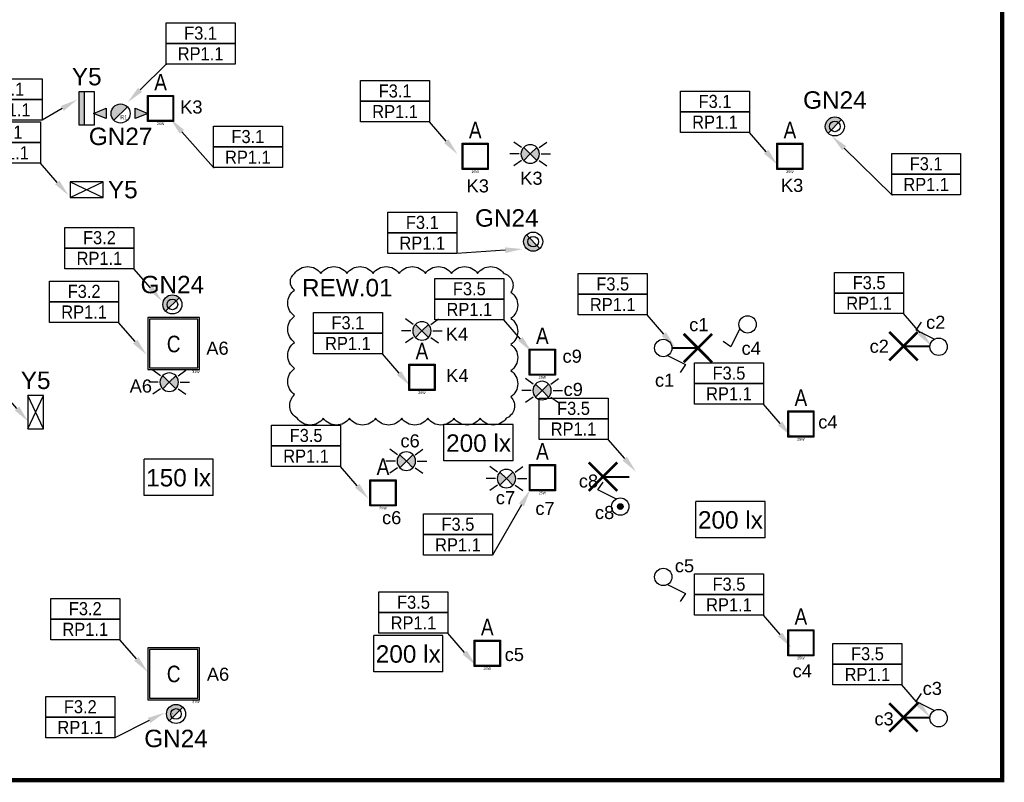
# Model space of a CAD drawing. Header units: millimetres. Extents: x 38270 to 48687, y 14738 to 20042.
# Tile 17 of 19: x 42995 to 44125, y 14738 to 15613. Entities that reach past the tile are written whole.
import ezdxf
from ezdxf import colors
from ezdxf.entities.mleader import LeaderData, LeaderLine
from ezdxf.enums import TextEntityAlignment as Align
from ezdxf.math import Vec2, Vec3

# ---------------------------------------------------------------- set-up
doc = ezdxf.new("R2010")
doc.units = ezdxf.units.MM
doc.linetypes.add('DASHED', pattern=[0.75, 0.5, -0.25])
for name, color, linetype in [('_IE_Adresy_Obwodów', 246, 'Continuous'), ('_IE_Czujki ruchu ośw', 170, 'Continuous'), ('_IE_Nateżenie oświetlenia AW', 94, 'Continuous'), ('_IE_Natężenia oświetlenia', 240, 'Continuous'), ('_IE_Oświetlenie podstawowe oprawy', 5, 'Continuous'), ('_IE_REW01', 30, 'Continuous'), ('_IE_Strefy oddziaływania rozdzielnic elektrycznych', 240, 'Continuous'), ('_IE_Strefy sterowania ośw', 242, 'Continuous'), ('_IE_Strefy sterowania oświetleniem', 242, 'Continuous'), ('_IE_Łączniki_ośw_IP20', 5, 'Continuous'), ('_IE_Łączniki_ośw_IP44', 5, 'Continuous'), ('AX - OPISY', 240, 'Continuous'), ('AX - OPRAWY  EWAKUACYJNE', 240, 'Continuous'), ('AX - OPRAWY KIERUNKOWE', 240, 'Continuous')]:
    doc.layers.add(name, color=color, linetype=linetype)
doc.layers.add('_IE_punkty oświetleniowe', color=170, linetype='Continuous', lineweight=40)
doc.layers.add('AX - ADRESACJA', color=240, linetype='Continuous', lineweight=5)
doc.styles.add('ARIAL', font='arial.ttf')
doc.styles.add('ARIAL 1.0', font='txt')
doc.styles.add('ML-LENA', font='ARIALN.TTF')
doc.styles.add('ROMANS', font='simplex.shx', dxfattribs={"width": 0.8})
doc.styles.get("Standard").update_dxf_attribs({"font": 'ARIAL.TTF'})

# ---------------------------------------------------------------- blocks, each defined once
blk = doc.blocks.new('Natężenie oświetlenia')
at = {"layer": '_IE_Natężenia oświetlenia', "color": 7, "linetype": 'Continuous'}
for p in [(-39.7, -20.9), (39.7, 20.9)]:
    blk.add_line(p, (-39.7, 20.9), dxfattribs=at)
at = {"layer": '_IE_Natężenia oświetlenia', "color": 7}
for q in [(39.7, 20.9), (-39.7, -20.9)]:
    blk.add_line((39.7, -20.9), q, dxfattribs=at)
at = {"layer": '_IE_Nateżenie oświetlenia AW', "style": 'ARIAL', "flags": 12}
blk.add_attdef('LUX', text='', height=20, dxfattribs=at).set_placement((0, 0), align=Align.MIDDLE)
blk = doc.blocks.new('*U5019')
at = {"layer": '_IE_Łączniki_ośw_IP20', "color": 170, "ltscale": 3}
for p, q in [((1404.4, 1524.6), (1393.9, 1503.9)), ((1393.9, 1503.9), (1384.9, 1509.8))]:
    blk.add_line(p, q, dxfattribs=at)
blk.add_circle((1413.1, 1529.5), 9.98, dxfattribs=at)
at = {"layer": '_IE_Strefy sterowania ośw', "style": 'ARIAL', "flags": 12}
blk.add_attdef('STREFAOŚW', text='', height=17, dxfattribs=at).set_placement((1503.3, 1537.3), align=Align.MIDDLE)
blk = doc.blocks.new('*U5022')
at = {"layer": '_IE_Łączniki_ośw_IP20', "color": 170, "ltscale": 3}
for p, q in [((1418, 1520.8), (1438.7, 1510.4)), ((1438.7, 1510.4), (1432.7, 1501.4))]:
    blk.add_line(p, q, dxfattribs=at)
blk.add_circle((1413.1, 1529.5), 9.98, dxfattribs=at)
at = {"layer": '_IE_Strefy sterowania ośw', "style": 'ARIAL', "flags": 12}
blk.add_attdef('STREFAOŚW', text='', height=17, dxfattribs=at).set_placement((1503.3, 1537.3), align=Align.MIDDLE)
blk = doc.blocks.new('*U5024')
at = {"layer": '_IE_Łączniki_ośw_IP20', "color": 170, "ltscale": 3}
for p, q in [((1387.4, 1548.6), (1393.4, 1557.6)), ((1408.1, 1538.2), (1387.4, 1548.6))]:
    blk.add_line(p, q, dxfattribs=at)
blk.add_circle((1413.1, 1529.5), 9.98, dxfattribs=at)
at = {"layer": '_IE_Strefy sterowania ośw', "style": 'ARIAL', "flags": 12}
blk.add_attdef('STREFAOŚW', text='', height=17, dxfattribs=at).set_placement((1503.3, 1537.3), align=Align.MIDDLE)
blk = doc.blocks.new('*U5042')
at = {"layer": '_IE_punkty oświetleniowe', "ltscale": 2}
blk.add_line((0, 0), (29.9, 0), dxfattribs=at)
at = {"layer": '_IE_punkty oświetleniowe', "ltscale": 2, "const_width": 3}
for points in [[(16.3, -16.3), (-16.3, 16.3)], [(16.3, 16.3), (-16.3, -16.3)]]:
    blk.add_lwpolyline(points, dxfattribs=at)
blk = doc.blocks.new('*U5044')
at = {"layer": '_IE_Łączniki_ośw_IP44'}
h = blk.add_hatch(color=170, dxfattribs=at)
edge = h.paths.add_edge_path()
edge.add_arc((1413.1, 1529.5), 3.27, 90, 450)
at = {"layer": '_IE_Łączniki_ośw_IP20', "color": 170, "ltscale": 3}
for p, q in [((1387.4, 1548.6), (1393.4, 1557.6)), ((1408.1, 1538.2), (1387.4, 1548.6))]:
    blk.add_line(p, q, dxfattribs=at)
blk.add_circle((1413.1, 1529.5), 9.98, dxfattribs=at)
at = {"layer": '_IE_Łączniki_ośw_IP44', "color": 170}
blk.add_circle((1413.1, 1529.5), 3.27, dxfattribs=at)
at = {"layer": '_IE_Strefy sterowania ośw', "style": 'ARIAL', "flags": 12}
blk.add_attdef('STREFAOŚW', text='', height=17, dxfattribs=at).set_placement((1503.3, 1537.3), align=Align.MIDDLE)
blk = doc.blocks.new('Czujka ruchu sufitowa')
at = {"layer": '_IE_Czujki ruchu ośw'}
for points in [[(3278, 380.4), (3285.5, 373), (3278, 365.5, -0.414214)], [(3293, 380.4), (3285.5, 373), (3293, 365.5, 0.414214)]]:
    blk.add_hatch(color=170, dxfattribs=at).paths.add_polyline_path(points)
at = {"layer": '_IE_Czujki ruchu ośw', "color": 170}
for p, q in [((3275.3, 380.4), (3266.6, 386.7)), ((3295.7, 380.4), (3304.4, 386.7)), ((3285.5, 373), (3278, 380.4)), ((3285.5, 373), (3293, 380.4)), ((3272.9, 373), (3262.1, 373)), ((3275.3, 365.5), (3266.6, 359.2)), ((3278, 365.5), (3285.5, 373)), ((3293, 365.5), (3285.5, 373)), ((3295.7, 365.5), (3304.4, 359.2)), ((3298.1, 373), (3308.9, 373))]:
    blk.add_line(p, q, dxfattribs=at)
for start, end in [(90, 270), (270, 90)]:
    blk.add_arc((3285.5, 373), 10.6, start, end, dxfattribs=at)
blk = doc.blocks.new('*U41037')
at = {"layer": 'AX - OPRAWY KIERUNKOWE'}
for p, q in [((38.1, 17.9), (-38.1, 17.9)), ((-38.1, 17.9), (-38.1, -17.9)), ((-38.1, -17.9), (38.1, 17.9)), ((-38.1, 17.9), (38.1, -17.9)), ((38.1, -17.9), (38.1, 17.9)), ((-38.1, -17.9), (38.1, -17.9))]:
    blk.add_line(p, q, dxfattribs=at)
at = {"layer": 'AX - ADRESACJA', "style": 'ROMANS', "width": 0.8, "flags": 4}
blk.add_attdef('AX_ADRES', text='', height=20, dxfattribs=at).set_placement((-1.6, -42.2), align=Align.MIDDLE)
blk = doc.blocks.new('*U41041')
at = {"layer": 'AX - OPRAWY KIERUNKOWE', "ltscale": 0.3}
blk.add_hatch(color=256, dxfattribs=at).paths.add_polyline_path([(38.1, 5.8), (38.1, 17.9), (-38.1, 17.9), (-38.1, 5.8)])
at = {"layer": 'AX - OPRAWY KIERUNKOWE'}
for p, q in [((38.1, 17.9), (-38.1, 17.9)), ((-38.1, 17.9), (-38.1, -17.9)), ((38.1, 5.8), (-38.1, 5.8)), ((38.1, -17.9), (38.1, 17.9)), ((-38.1, -17.9), (38.1, -17.9))]:
    blk.add_line(p, q, dxfattribs=at)
blk = doc.blocks.new('*U41038')
at = {"layer": 'AX - OPRAWY KIERUNKOWE'}
for p, q in [((38.1, 17.9), (-38.1, 17.9)), ((-38.1, 17.9), (-38.1, -17.9)), ((-38.1, -17.9), (38.1, 17.9)), ((-38.1, 17.9), (38.1, -17.9)), ((38.1, -17.9), (38.1, 17.9)), ((-38.1, -17.9), (38.1, -17.9))]:
    blk.add_line(p, q, dxfattribs=at)
at = {"layer": 'AX - ADRESACJA', "style": 'ROMANS', "width": 0.8, "flags": 4}
blk.add_attdef('AX_ADRES', text='', height=20, dxfattribs=at).set_placement((-1.6, -42.2), align=Align.MIDDLE)
blk = doc.blocks.new('AX - GN27')
at = {"layer": 'AX - OPRAWY  EWAKUACYJNE', "color": 251, "style": 'ARIAL 1.0'}
blk.add_text('GN27', height=0.784, dxfattribs=at).set_placement((-1.5, -0.3))
blk = doc.blocks.new('GN27')
at = {"layer": 'AX - OPRAWY  EWAKUACYJNE'}
for points in [[(-62.5, 0.4), (-33.2, -11.2), (-33.2, 12.1)], [(15.5, 15.5, 0.668179), (-21.9, 0, 0.198912), (-15.5, -15.5)], [(33.2, 12), (62.5, 0.4), (33.2, -11.3)]]:
    blk.add_hatch(color=256, dxfattribs=at).paths.add_polyline_path(points)
for p, q in [((-62.5, 0.4), (-33.2, 12.1)), ((-33.2, -11.2), (-62.5, 0.4)), ((-33.2, 12.1), (-33.2, -11.2)), ((15.5, 15.5), (-15.5, -15.5)), ((33.2, 12), (62.5, 0.4)), ((33.2, -11.3), (33.2, 12)), ((62.5, 0.4), (33.2, -11.3))]:
    blk.add_line(p, q, dxfattribs=at)
blk.add_circle((0, 0), 21.9, dxfattribs=at)
at = {"layer": 'AX - OPRAWY  EWAKUACYJNE', "color": 2}
blk.add_blockref('AX - GN27', (-11.3, -0.1), dxfattribs=at)
at = {"layer": 'AX - ADRESACJA', "style": 'ROMANS', "width": 0.8, "flags": 4}
blk.add_attdef('AX_ADRES', text='', height=20, dxfattribs=at).set_placement((-1.6, -46.2), align=Align.MIDDLE)
at = {"layer": 'AX - OPRAWY  EWAKUACYJNE', "lineweight": 5, "style": 'ARIAL 1.0'}
blk.add_text('R1', height=9, dxfattribs=at).set_placement((7.2, -8.7), align=Align.MIDDLE)
at = {"layer": 'AX - OPRAWY  EWAKUACYJNE', "lineweight": 5, "style": 'ROMANS', "width": 0.8, "flags": 13}
blk.add_attdef('TYP', (-12.6, -0.8), '', height=0.2, dxfattribs=at)
blk = doc.blocks.new('AX - GN24')
at = {"layer": 'AX - OPRAWY  EWAKUACYJNE', "color": 251, "style": 'ARIAL 1.0'}
blk.add_text('GN24', height=0.784, dxfattribs=at).set_placement((-1.4, -0.3))
blk = doc.blocks.new('GN24')
at = {"layer": 'AX - OPRAWY  EWAKUACYJNE'}
blk.add_hatch(color=256, dxfattribs=at).paths.add_polyline_path([(15.5, 15.5, 0.668179), (-21.9, 0, 0.198912), (-15.5, -15.5)])
blk.add_line((15.5, 15.5), (-15.5, -15.5), dxfattribs=at)
for radius in [21.9, 12.2]:
    blk.add_circle((0, 0), radius, dxfattribs=at)
at = {"layer": 'AX - OPRAWY  EWAKUACYJNE', "color": 2}
blk.add_blockref('AX - GN24', (-7.9, 0.2), dxfattribs=at)
at = {"layer": 'AX - ADRESACJA', "style": 'ROMANS', "width": 0.8, "flags": 4}
blk.add_attdef('AX_ADRES', text='', height=20, dxfattribs=at).set_placement((-1.6, -46.2), align=Align.MIDDLE)
at = {"layer": 'AX - OPRAWY  EWAKUACYJNE', "lineweight": 5, "style": 'ROMANS', "width": 0.8, "flags": 13}
blk.add_attdef('TYP', (-9.1, -0.5), '', height=0.2, dxfattribs=at)
blk = doc.blocks.new('F8R3B6Q8J0')
h = blk.add_hatch(color=0)
h.dxf.hatch_style = 1
h.paths.add_polyline_path([(-0.15, -0.15), (-0.15, 0.15), (0.15, 0.15), (0.15, -0.15)])
h.paths.add_polyline_path([(-0.14, -0.14), (-0.14, 0.14), (0.14, 0.14), (0.14, -0.14)], flags=16)
at = {"color": 0}
for p, q in [((-0.15, -0.15, 0.055), (-0.15, 0.15)), ((-0.15, 0.15), (0.15, 0.15, 0.055)), ((-0.14, -0.14), (-0.14, 0.14)), ((-0.14, 0.14), (0.14, 0.14)), ((0.14, 0.14), (0.14, -0.14)), ((0.15, 0.15, 0.055), (0.15, -0.15)), ((0.15, -0.15), (-0.15, -0.15, 0.055)), ((0.14, -0.14), (-0.14, -0.14))]:
    blk.add_line(p, q, dxfattribs=at)
at = {"color": 0, "style": 'ML-LENA'}
blk.add_attdef('SYMBOL', text='', height=0.19, dxfattribs=at).set_placement((0, 0.15, 244.664), align=Align.BOTTOM_CENTER)
blk.add_attdef('Atr3', text='', height=0.16, dxfattribs=at).set_placement((-0.175, 0, -3.372), align=Align.MIDDLE_RIGHT)
blk.add_attdef('Atr1', text='', height=0.16, dxfattribs=at).set_placement((0.174, 0, -3.399), align=Align.MIDDLE_LEFT)
for tag, height, p in [('Atr2', 0.16, (0, -0.197, -3.399)), ('MOC', 0.03, (0, -0.16))]:
    blk.add_attdef(tag, text='', height=height, dxfattribs=at).set_placement(p, align=Align.TOP_CENTER)
blk = doc.blocks.new('E2G5Z6X4S9')
at = {"color": 0}
for p, q in [((0.278, 0.278), (-0.278, 0.278)), ((-0.278, 0.278), (-0.278, -0.278)), ((0.278, -0.278), (0.278, 0.278)), ((-0.278, -0.278), (0.278, -0.278))]:
    blk.add_line(p, q, dxfattribs=at)
blk.add_lwpolyline([(-0.298, -0.298), (0.298, -0.298), (0.298, 0.298), (-0.298, 0.298)], close=True, dxfattribs=at)
at = {"color": 0, "style": 'ML-LENA'}
blk.add_attdef('SYMBOL', text='', height=0.19, dxfattribs=at).set_placement((0, 0.298, 244.664), align=Align.BOTTOM_CENTER)
blk.add_attdef('Atr3', text='', height=0.16, dxfattribs=at).set_placement((-0.323, 0, -3.399), align=Align.MIDDLE_RIGHT)
blk.add_attdef('Atr1', text='', height=0.16, dxfattribs=at).set_placement((0.322, 0, -3.399), align=Align.MIDDLE_LEFT)
blk.add_attdef('MOC', text='', height=0.03, dxfattribs=at).set_placement((0.298, -0.308), align=Align.TOP_RIGHT)
blk.add_attdef('Atr2', text='', height=0.16, dxfattribs=at).set_placement((0, -0.345, -3.399), align=Align.TOP_CENTER)
blk = doc.blocks.new('*U36201')
at = {"layer": '_IE_Adresy_Obwodów', "color": 7}
for points in [[(-792, 474), (0, 474), (0, 237), (-792, 237)], [(-792, 237), (0, 237), (0, 0), (-792, 0)]]:
    blk.add_lwpolyline(points, close=True, dxfattribs=at)
at = {"layer": '_IE_Adresy_Obwodów', "width": 0.9, "flags": 12}
for tag, p in [('ADRES', (-396, 356)), ('ROZDZ', (-396, 119))]:
    blk.add_attdef(tag, text='', height=150, dxfattribs=at).set_placement(p, align=Align.MIDDLE)
ml = blk.add_multileader_mtext('Standard')
ml.set_content(' ')
ml.set_leader_properties()
ml.build(insert=Vec2(0, 0))
ml.multileader.update_dxf_attribs({"arrow_head_size": 200})
ctx = ml.context
ctx.base_point, ctx.arrow_head_size, ctx.plane_origin = Vec3(-14, 0), 200, Vec3(553, 72)
ctx.text_align_type = 2
notes = []
notes.append((ctx, [(0, (1, 1, 0), (0, 0), (-1, 0), 8, [(0, [(322, -372), (0, 0)], 0, [])])]))
ctx.mtext.insert, ctx.mtext.alignment, ctx.mtext.flow_direction = Vec3(-10, 2), 3, 5
for ctx, leaders in notes:
    for number, flags, end, landing, length, lines in leaders:
        leader = LeaderData()
        leader.index, (leader.has_last_leader_line, leader.has_dogleg_vector, leader.attachment_direction) = number, flags
        leader.last_leader_point, leader.dogleg_vector, leader.dogleg_length = Vec3(end), Vec3(landing), length
        for number, points, colour, breaks in lines:
            line = LeaderLine()
            line.index, line.vertices, line.color, line.breaks = number, Vec3.list(points), colors.encode_raw_color(colour), breaks
            leader.lines.append(line)
        ctx.leaders.append(leader)
blk = doc.blocks.new('*U36215')
at = {"layer": '_IE_Adresy_Obwodów', "color": 7}
for points in [[(-792, 474), (0, 474), (0, 237), (-792, 237)], [(-792, 237), (0, 237), (0, 0), (-792, 0)]]:
    blk.add_lwpolyline(points, close=True, dxfattribs=at)
at = {"layer": '_IE_Adresy_Obwodów', "width": 0.9, "flags": 12}
for tag, p in [('ADRES', (-396, 356)), ('ROZDZ', (-396, 119))]:
    blk.add_attdef(tag, text='', height=150, dxfattribs=at).set_placement(p, align=Align.MIDDLE)
ml = blk.add_multileader_mtext('Standard')
ml.set_content(' ')
ml.set_leader_properties()
ml.build(insert=Vec2(0, 0))
ml.multileader.update_dxf_attribs({"arrow_head_size": 200})
ctx = ml.context
ctx.base_point, ctx.arrow_head_size, ctx.plane_origin = Vec3(-14, 0), 200, Vec3(553, 72)
ctx.text_align_type = 2
notes = []
notes.append((ctx, [(0, (1, 1, 0), (0, 0), (-1, 0), 8, [(0, [(402, 237), (0, 0)], 0, [])])]))
ctx.mtext.insert, ctx.mtext.alignment, ctx.mtext.flow_direction = Vec3(-10, 2), 3, 5
for ctx, leaders in notes:
    for number, flags, end, landing, length, lines in leaders:
        leader = LeaderData()
        leader.index, (leader.has_last_leader_line, leader.has_dogleg_vector, leader.attachment_direction) = number, flags
        leader.last_leader_point, leader.dogleg_vector, leader.dogleg_length = Vec3(end), Vec3(landing), length
        for number, points, colour, breaks in lines:
            line = LeaderLine()
            line.index, line.vertices, line.color, line.breaks = number, Vec3.list(points), colors.encode_raw_color(colour), breaks
            leader.lines.append(line)
        ctx.leaders.append(leader)
blk = doc.blocks.new('*U36210')
at = {"layer": '_IE_Adresy_Obwodów', "color": 7}
for points in [[(-792, 474), (0, 474), (0, 237), (-792, 237)], [(-792, 237), (0, 237), (0, 0), (-792, 0)]]:
    blk.add_lwpolyline(points, close=True, dxfattribs=at)
at = {"layer": '_IE_Adresy_Obwodów', "width": 0.9, "flags": 12}
for tag, p in [('ADRES', (-396, 356)), ('ROZDZ', (-396, 119))]:
    blk.add_attdef(tag, text='', height=150, dxfattribs=at).set_placement(p, align=Align.MIDDLE)
ml = blk.add_multileader_mtext('Standard')
ml.set_content(' ')
ml.set_leader_properties()
ml.build(insert=Vec2(0, 0))
ml.multileader.update_dxf_attribs({"arrow_head_size": 200})
ctx = ml.context
ctx.base_point, ctx.arrow_head_size, ctx.plane_origin = Vec3(-784, 0), 200, Vec3(-1346, 72)
notes = []
notes.append((ctx, [(0, (1, 1, 0), (-792, 0), (1, 0), 8, [(0, [(-1233, -438), (-792, 0)], 0, [])])]))
ctx.mtext.insert, ctx.mtext.flow_direction = Vec3(-782, 2), 5
for ctx, leaders in notes:
    for number, flags, end, landing, length, lines in leaders:
        leader = LeaderData()
        leader.index, (leader.has_last_leader_line, leader.has_dogleg_vector, leader.attachment_direction) = number, flags
        leader.last_leader_point, leader.dogleg_vector, leader.dogleg_length = Vec3(end), Vec3(landing), length
        for number, points, colour, breaks in lines:
            line = LeaderLine()
            line.index, line.vertices, line.color, line.breaks = number, Vec3.list(points), colors.encode_raw_color(colour), breaks
            leader.lines.append(line)
        ctx.leaders.append(leader)
blk = doc.blocks.new('*U36212')
at = {"layer": '_IE_Adresy_Obwodów', "color": 7}
for points in [[(-792, 474), (0, 474), (0, 237), (-792, 237)], [(-792, 237), (0, 237), (0, 0), (-792, 0)]]:
    blk.add_lwpolyline(points, close=True, dxfattribs=at)
at = {"layer": '_IE_Adresy_Obwodów', "width": 0.9, "flags": 12}
for tag, p in [('ADRES', (-396, 356)), ('ROZDZ', (-396, 119))]:
    blk.add_attdef(tag, text='', height=150, dxfattribs=at).set_placement(p, align=Align.MIDDLE)
ml = blk.add_multileader_mtext('Standard')
ml.set_content(' ')
ml.set_leader_properties()
ml.build(insert=Vec2(0, 0))
ml.multileader.update_dxf_attribs({"arrow_head_size": 200})
ctx = ml.context
ctx.base_point, ctx.arrow_head_size, ctx.plane_origin = Vec3(-784, 0), 200, Vec3(-1346, 72)
notes = []
notes.append((ctx, [(0, (1, 1, 0), (-792, 0), (1, 0), 8, [(0, [(-1286, 560), (-792, 0)], 0, [])])]))
ctx.mtext.insert, ctx.mtext.flow_direction = Vec3(-782, 2), 5
for ctx, leaders in notes:
    for number, flags, end, landing, length, lines in leaders:
        leader = LeaderData()
        leader.index, (leader.has_last_leader_line, leader.has_dogleg_vector, leader.attachment_direction) = number, flags
        leader.last_leader_point, leader.dogleg_vector, leader.dogleg_length = Vec3(end), Vec3(landing), length
        for number, points, colour, breaks in lines:
            line = LeaderLine()
            line.index, line.vertices, line.color, line.breaks = number, Vec3.list(points), colors.encode_raw_color(colour), breaks
            leader.lines.append(line)
        ctx.leaders.append(leader)
blk = doc.blocks.new('*U36208')
at = {"layer": '_IE_Adresy_Obwodów', "color": 7}
for points in [[(-792, 474), (0, 474), (0, 237), (-792, 237)], [(-792, 237), (0, 237), (0, 0), (-792, 0)]]:
    blk.add_lwpolyline(points, close=True, dxfattribs=at)
at = {"layer": '_IE_Adresy_Obwodów', "width": 0.9, "flags": 12}
for tag, p in [('ADRES', (-396, 356)), ('ROZDZ', (-396, 119))]:
    blk.add_attdef(tag, text='', height=150, dxfattribs=at).set_placement(p, align=Align.MIDDLE)
ml = blk.add_multileader_mtext('Standard')
ml.set_content(' ')
ml.set_leader_properties()
ml.build(insert=Vec2(0, 0))
ml.multileader.update_dxf_attribs({"arrow_head_size": 200})
ctx = ml.context
ctx.base_point, ctx.arrow_head_size, ctx.plane_origin = Vec3(-14, 0), 200, Vec3(553, 72)
ctx.text_align_type = 2
notes = []
notes.append((ctx, [(0, (1, 1, 0), (0, 0), (-1, 0), 8, [(0, [(754, 50), (0, 0)], 0, [])])]))
ctx.mtext.insert, ctx.mtext.alignment, ctx.mtext.flow_direction = Vec3(-10, 2), 3, 5
for ctx, leaders in notes:
    for number, flags, end, landing, length, lines in leaders:
        leader = LeaderData()
        leader.index, (leader.has_last_leader_line, leader.has_dogleg_vector, leader.attachment_direction) = number, flags
        leader.last_leader_point, leader.dogleg_vector, leader.dogleg_length = Vec3(end), Vec3(landing), length
        for number, points, colour, breaks in lines:
            line = LeaderLine()
            line.index, line.vertices, line.color, line.breaks = number, Vec3.list(points), colors.encode_raw_color(colour), breaks
            leader.lines.append(line)
        ctx.leaders.append(leader)
blk = doc.blocks.new('*U36205')
at = {"layer": '_IE_Adresy_Obwodów', "color": 7}
for points in [[(-792, 474), (0, 474), (0, 237), (-792, 237)], [(-792, 237), (0, 237), (0, 0), (-792, 0)]]:
    blk.add_lwpolyline(points, close=True, dxfattribs=at)
at = {"layer": '_IE_Adresy_Obwodów', "width": 0.9, "flags": 12}
for tag, p in [('ADRES', (-396, 356)), ('ROZDZ', (-396, 119))]:
    blk.add_attdef(tag, text='', height=150, dxfattribs=at).set_placement(p, align=Align.MIDDLE)
ml = blk.add_multileader_mtext('Standard')
ml.set_content(' ')
ml.set_leader_properties()
ml.build(insert=Vec2(0, 0))
ml.multileader.update_dxf_attribs({"arrow_head_size": 200})
ctx = ml.context
ctx.base_point, ctx.arrow_head_size, ctx.plane_origin = Vec3(-784, 0), 200, Vec3(-1346, 72)
notes = []
notes.append((ctx, [(0, (1, 1, 0), (-792, 0), (1, 0), 8, [(0, [(-1479, 674), (-792, 0)], 0, [])])]))
ctx.mtext.insert, ctx.mtext.flow_direction = Vec3(-782, 2), 5
for ctx, leaders in notes:
    for number, flags, end, landing, length, lines in leaders:
        leader = LeaderData()
        leader.index, (leader.has_last_leader_line, leader.has_dogleg_vector, leader.attachment_direction) = number, flags
        leader.last_leader_point, leader.dogleg_vector, leader.dogleg_length = Vec3(end), Vec3(landing), length
        for number, points, colour, breaks in lines:
            line = LeaderLine()
            line.index, line.vertices, line.color, line.breaks = number, Vec3.list(points), colors.encode_raw_color(colour), breaks
            leader.lines.append(line)
        ctx.leaders.append(leader)
blk = doc.blocks.new('*U36217')
at = {"layer": '_IE_Adresy_Obwodów', "color": 7}
for points in [[(-792, 474), (0, 474), (0, 237), (-792, 237)], [(-792, 237), (0, 237), (0, 0), (-792, 0)]]:
    blk.add_lwpolyline(points, close=True, dxfattribs=at)
at = {"layer": '_IE_Adresy_Obwodów', "width": 0.9, "flags": 12}
for tag, p in [('ADRES', (-396, 356)), ('ROZDZ', (-396, 119))]:
    blk.add_attdef(tag, text='', height=150, dxfattribs=at).set_placement(p, align=Align.MIDDLE)
ml = blk.add_multileader_mtext('Standard')
ml.set_content(' ')
ml.set_leader_properties()
ml.build(insert=Vec2(0, 0))
ml.multileader.update_dxf_attribs({"arrow_head_size": 200})
ctx = ml.context
ctx.base_point, ctx.arrow_head_size, ctx.plane_origin = Vec3(-14, 0), 200, Vec3(553, 72)
ctx.text_align_type = 2
notes = []
notes.append((ctx, [(0, (1, 1, 0), (0, 0), (-1, 0), 8, [(0, [(322, -372), (0, 0)], 0, [])])]))
ctx.mtext.insert, ctx.mtext.alignment, ctx.mtext.flow_direction = Vec3(-10, 2), 3, 5
for ctx, leaders in notes:
    for number, flags, end, landing, length, lines in leaders:
        leader = LeaderData()
        leader.index, (leader.has_last_leader_line, leader.has_dogleg_vector, leader.attachment_direction) = number, flags
        leader.last_leader_point, leader.dogleg_vector, leader.dogleg_length = Vec3(end), Vec3(landing), length
        for number, points, colour, breaks in lines:
            line = LeaderLine()
            line.index, line.vertices, line.color, line.breaks = number, Vec3.list(points), colors.encode_raw_color(colour), breaks
            leader.lines.append(line)
        ctx.leaders.append(leader)
blk = doc.blocks.new('*U36219')
at = {"layer": '_IE_Adresy_Obwodów', "color": 7}
for points in [[(-792, 474), (0, 474), (0, 237), (-792, 237)], [(-792, 237), (0, 237), (0, 0), (-792, 0)]]:
    blk.add_lwpolyline(points, close=True, dxfattribs=at)
at = {"layer": '_IE_Adresy_Obwodów', "width": 0.9, "flags": 12}
for tag, p in [('ADRES', (-396, 356)), ('ROZDZ', (-396, 119))]:
    blk.add_attdef(tag, text='', height=150, dxfattribs=at).set_placement(p, align=Align.MIDDLE)
ml = blk.add_multileader_mtext('Standard')
ml.set_content(' ')
ml.set_leader_properties()
ml.build(insert=Vec2(0, 0))
ml.multileader.update_dxf_attribs({"arrow_head_size": 200})
ctx = ml.context
ctx.base_point, ctx.arrow_head_size, ctx.plane_origin = Vec3(-14, 0), 200, Vec3(553, 72)
ctx.text_align_type = 2
notes = []
notes.append((ctx, [(0, (1, 1, 0), (0, 0), (-1, 0), 8, [(0, [(572, 288), (0, 0)], 0, [])])]))
ctx.mtext.insert, ctx.mtext.alignment, ctx.mtext.flow_direction = Vec3(-10, 2), 3, 5
for ctx, leaders in notes:
    for number, flags, end, landing, length, lines in leaders:
        leader = LeaderData()
        leader.index, (leader.has_last_leader_line, leader.has_dogleg_vector, leader.attachment_direction) = number, flags
        leader.last_leader_point, leader.dogleg_vector, leader.dogleg_length = Vec3(end), Vec3(landing), length
        for number, points, colour, breaks in lines:
            line = LeaderLine()
            line.index, line.vertices, line.color, line.breaks = number, Vec3.list(points), colors.encode_raw_color(colour), breaks
            leader.lines.append(line)
        ctx.leaders.append(leader)
blk = doc.blocks.new('*U36296')
at = {"layer": '_IE_Adresy_Obwodów', "color": 7}
for points in [[(-792, 474), (0, 474), (0, 237), (-792, 237)], [(-792, 237), (0, 237), (0, 0), (-792, 0)]]:
    blk.add_lwpolyline(points, close=True, dxfattribs=at)
at = {"layer": '_IE_Adresy_Obwodów', "width": 0.9, "flags": 12}
for tag, p in [('ADRES', (-396, 356)), ('ROZDZ', (-396, 119))]:
    blk.add_attdef(tag, text='', height=150, dxfattribs=at).set_placement(p, align=Align.MIDDLE)
ml = blk.add_multileader_mtext('Standard')
ml.set_content(' ')
ml.set_leader_properties()
ml.build(insert=Vec2(0, 0))
ml.multileader.update_dxf_attribs({"arrow_head_size": 200})
ctx = ml.context
ctx.base_point, ctx.arrow_head_size, ctx.plane_origin = Vec3(-14, 0), 200, Vec3(553, 72)
ctx.text_align_type = 2
notes = []
notes.append((ctx, [(0, (1, 1, 0), (0, 0), (-1, 0), 8, [(0, [(322, -372), (0, 0)], 0, [])])]))
ctx.mtext.insert, ctx.mtext.alignment, ctx.mtext.flow_direction = Vec3(-10, 2), 3, 5
for ctx, leaders in notes:
    for number, flags, end, landing, length, lines in leaders:
        leader = LeaderData()
        leader.index, (leader.has_last_leader_line, leader.has_dogleg_vector, leader.attachment_direction) = number, flags
        leader.last_leader_point, leader.dogleg_vector, leader.dogleg_length = Vec3(end), Vec3(landing), length
        for number, points, colour, breaks in lines:
            line = LeaderLine()
            line.index, line.vertices, line.color, line.breaks = number, Vec3.list(points), colors.encode_raw_color(colour), breaks
            leader.lines.append(line)
        ctx.leaders.append(leader)
blk = doc.blocks.new('*U36358')
at = {"layer": '_IE_Adresy_Obwodów', "color": 7}
for points in [[(-792, 474), (0, 474), (0, 237), (-792, 237)], [(-792, 237), (0, 237), (0, 0), (-792, 0)]]:
    blk.add_lwpolyline(points, close=True, dxfattribs=at)
at = {"layer": '_IE_Adresy_Obwodów', "width": 0.9, "flags": 12}
for tag, p in [('ADRES', (-396, 356)), ('ROZDZ', (-396, 119))]:
    blk.add_attdef(tag, text='', height=150, dxfattribs=at).set_placement(p, align=Align.MIDDLE)
ml = blk.add_multileader_mtext('Standard')
ml.set_content(' ')
ml.set_leader_properties()
ml.build(insert=Vec2(0, 0))
ml.multileader.update_dxf_attribs({"arrow_head_size": 200})
ctx = ml.context
ctx.base_point, ctx.arrow_head_size, ctx.plane_origin = Vec3(-14, 0), 200, Vec3(553, 72)
ctx.text_align_type = 2
notes = []
notes.append((ctx, [(0, (1, 1, 0), (0, 0), (-1, 0), 8, [(0, [(434, 750), (0, 0)], 0, [])])]))
ctx.mtext.insert, ctx.mtext.alignment, ctx.mtext.flow_direction = Vec3(-10, 2), 3, 5
for ctx, leaders in notes:
    for number, flags, end, landing, length, lines in leaders:
        leader = LeaderData()
        leader.index, (leader.has_last_leader_line, leader.has_dogleg_vector, leader.attachment_direction) = number, flags
        leader.last_leader_point, leader.dogleg_vector, leader.dogleg_length = Vec3(end), Vec3(landing), length
        for number, points, colour, breaks in lines:
            line = LeaderLine()
            line.index, line.vertices, line.color, line.breaks = number, Vec3.list(points), colors.encode_raw_color(colour), breaks
            leader.lines.append(line)
        ctx.leaders.append(leader)

msp = doc.modelspace()

# ---------------------------------------------------------------- linework, layer by layer
at = {"layer": '_IE_REW01'}
msp.add_lwpolyline([(43310.2, 15322.1, -0.5206), (43340.2, 15322.1, -0.5206), (43370.2, 15322.1, -0.5206), (43400.2, 15322.1, -0.5206), (43430.2, 15322.1, -0.5206), (43460.2, 15322.1, -0.5206), (43490.2, 15322.1, -0.5206), (43520.2, 15322.1, -0.5206), (43550.2, 15322.1, -0.5206), (43558.5, 15300.5, -0.5206), (43558.5, 15270.5, -0.5206), (43558.5, 15240.5, -0.5206), (43558.5, 15210.5, -0.5206), (43558.5, 15180.5, -0.5206), (43553.1, 15155.9, -0.5206), (43523.1, 15155.9, -0.5206), (43493.1, 15155.9, -0.5206), (43463.1, 15155.9, -0.5206), (43433.1, 15155.9, -0.5206), (43403.1, 15155.9, -0.5206), (43373.1, 15155.9, -0.5206), (43343.1, 15155.9, -0.5206), (43313.1, 15155.9, -0.5206), (43310.2, 15183, -0.5206), (43310.2, 15213, -0.5206), (43310.2, 15243, -0.5206), (43310.2, 15273, -0.5206), (43310.2, 15303, -0.5206), (43310.2, 15322.1, -0.5206)], format="xyb", close=True, dxfattribs=at)
at = {"layer": '_IE_Strefy oddziaływania rozdzielnic elektrycznych', "linetype": 'DASHED', "ltscale": 10, "const_width": 5}
msp.add_lwpolyline([(38272.3, 16263.8), (44122.3, 16263.8), (44122.3, 14740.8), (38272.3, 14740.8)], close=True, dxfattribs=at)

# ---------------------------------------------------------------- block references
at = {"layer": '_IE_Adresy_Obwodów', "xscale": 0.1, "yscale": 0.1, "zscale": 0.1}
for name, p, values in [('*U36210', (43241.8, 15562.2), {'ADRES': 'F3.1', 'ROZDZ': 'RP1.1'}), ('*U36215', (43020.5, 15497.8), {'ADRES': 'F3.1', 'ROZDZ': 'RP1.1'}), ('*U36201', (43465.1, 15495.8), {'ADRES': 'F3.1', 'ROZDZ': 'RP1.1'}), ('*U36201', (43832.3, 15483.8), {'ADRES': 'F3.1', 'ROZDZ': 'RP1.1'}), ('*U36201', (43018.5, 15448.6), {'ADRES': 'F3.1', 'ROZDZ': 'RP1.1'}), ('*U36212', (43296.1, 15443.5), {'ADRES': 'F3.1', 'ROZDZ': 'RP1.1'}), ('*U36205', (44074.7, 15412.3), {'ADRES': 'F3.1', 'ROZDZ': 'RP1.1'}), ('*U36208', (43496.3, 15345), {'ADRES': 'F3.1', 'ROZDZ': 'RP1.1'}), ('*U36217', (43125.7, 15327.5), {'ADRES': 'F3.2', 'ROZDZ': 'RP1.1'}), ('*U36296', (43550.3, 15268.9), {'ADRES': 'F3.5', 'ROZDZ': 'RP1.1'}), ('*U36296', (43714.9, 15274.4), {'ADRES': 'F3.5', 'ROZDZ': 'RP1.1'}), ('*U36296', (44009.2, 15275.9), {'ADRES': 'F3.5', 'ROZDZ': 'RP1.1'}), ('*U36217', (43108.1, 15265.9), {'ADRES': 'F3.2', 'ROZDZ': 'RP1.1'}), ('*U36201', (43410.9, 15229.9, -252.7), {'ADRES': 'F3.1', 'ROZDZ': 'RP1.1'}), ('*U36217', (42972.3, 15189.2), {'ADRES': 'F3.2', 'ROZDZ': 'RP1.1'}), ('*U36296', (43848.3, 15172.1), {'ADRES': 'F3.5', 'ROZDZ': 'RP1.1'}), ('*U36296', (43669.9, 15131.7), {'ADRES': 'F3.5', 'ROZDZ': 'RP1.1'}), ('*U36296', (43362.9, 15100.6), {'ADRES': 'F3.5', 'ROZDZ': 'RP1.1'}), ('*U36358', (43537.2, 14998.8), {'ADRES': 'F3.5', 'ROZDZ': 'RP1.1'}), ('*U36296', (43848.3, 14930), {'ADRES': 'F3.5', 'ROZDZ': 'RP1.1'}), ('*U36296', (43486.2, 14909.3), {'ADRES': 'F3.5', 'ROZDZ': 'RP1.1'}), ('*U36217', (43109.4, 14901.9), {'ADRES': 'F3.2', 'ROZDZ': 'RP1.1'}), ('*U36296', (44007.3, 14850.2), {'ADRES': 'F3.5', 'ROZDZ': 'RP1.1'}), ('*U36219', (43103.7, 14789.4), {'ADRES': 'F3.2', 'ROZDZ': 'RP1.1'})]:
    msp.add_blockref(name, p, dxfattribs=at).add_auto_attribs(values)
at = {"layer": '_IE_Czujki ruchu ośw'}
for p in [(40295.1, 15086.1), (40170.8, 14883.1), (39880.7, 14824.3), (40308.7, 14814.7), (40152.9, 14733.7), (40267.8, 14713.7)]:
    msp.add_blockref('Czujka ruchu sufitowa', p, dxfattribs=at)
at = {"layer": '_IE_Natężenia oświetlenia'}
ref = msp.add_blockref('Natężenie oświetlenia', (43521.3, 15127.8), dxfattribs=at)
ref.add_attrib('LUX', '200 lx', dxfattribs={"height": 20, "style": 'ARIAL'}).set_placement((43521.3, 15127.8), align=Align.MIDDLE)
ref = msp.add_blockref('Natężenie oświetlenia', (43177, 15088.1), dxfattribs=at)
ref.add_attrib('LUX', '150 lx', dxfattribs={"height": 20, "style": 'ARIAL'}).set_placement((43177, 15088.1), align=Align.MIDDLE)
ref = msp.add_blockref('Natężenie oświetlenia', (43810.4, 15039.7), dxfattribs=at)
ref.add_attrib('LUX', '200 lx', dxfattribs={"height": 20, "style": 'ARIAL'}).set_placement((43810.4, 15039.7), align=Align.MIDDLE)
ref = msp.add_blockref('Natężenie oświetlenia', (43440.6, 14885.9), dxfattribs=at)
ref.add_attrib('LUX', '200 lx', dxfattribs={"height": 20, "style": 'ARIAL'}).set_placement((43440.6, 14885.9), align=Align.MIDDLE)
at = {"layer": '_IE_Oświetlenie podstawowe oprawy', "xscale": 100, "yscale": 100, "zscale": 100}
for p in [(43156.3, 15511.3, 250), (43517.5, 15456.3, 250), (43878.7, 15456.3, 250), (43594.5, 15220.3, 250), (43456.3, 15202.8, -2.7), (43891.3, 15149.3, 250), (43594.6, 15087.8, 250), (43411.6, 15070.3, 250), (43891.3, 14898.3, 250), (43531.3, 14886.3, 250)]:
    msp.add_blockref('F8R3B6Q8J0', p, dxfattribs=at).add_auto_attribs({'SYMBOL': 'A', 'MOC': '25W'})
at = {"layer": '_IE_Oświetlenie podstawowe oprawy'}
ref = msp.add_blockref('E2G5Z6X4S9', (43171.3, 15241.6, 250), dxfattribs=dict(at, xscale=100, yscale=100, zscale=100))
ref.add_attrib('SYMBOL', 'C', dxfattribs={"layer": '0', "color": 0, "height": 19, "style": 'ML-LENA'}).set_placement((43171.3, 15225.9, 24716.4), align=Align.BOTTOM_CENTER)
ref.add_attrib('MOC', '31W', dxfattribs={"layer": '0', "color": 0, "height": 3, "style": 'ML-LENA'}).set_placement((43201.1, 15210.8, 250), align=Align.TOP_RIGHT)
ref = msp.add_blockref('E2G5Z6X4S9', (43171.3, 14862.8, 250), dxfattribs=dict(at, xscale=100, yscale=100, zscale=100))
ref.add_attrib('SYMBOL', 'C', dxfattribs={"layer": '0', "color": 0, "height": 19, "style": 'ML-LENA'}).set_placement((43171.3, 14847.4, 24716.4), align=Align.BOTTOM_CENTER)
ref.add_attrib('MOC', '31W', dxfattribs={"layer": '0', "color": 0, "height": 3, "style": 'ML-LENA'}).set_placement((43201.1, 14832.1, 250), align=Align.TOP_RIGHT)
at = {"layer": '_IE_punkty oświetleniowe', "rotation": 180}
msp.add_blockref('*U5042', (43773.1, 15236.4), dxfattribs=at)
at = {"layer": '_IE_punkty oświetleniowe'}
for p in [(44009, 15238.6), (43664.1, 15088.9), (44009, 14812.7)]:
    msp.add_blockref('*U5042', p, dxfattribs=at)
at = {"layer": '_IE_Łączniki_ośw_IP20'}
for name, p in [('*U5019', (42417, 13734.1)), ('*U5024', (42636.3, 13708.4)), ('*U5022', (42320.2, 13707)), ('*U5022', (42320.2, 13444.4)), ('*U5024', (42636.3, 13282.4))]:
    msp.add_blockref(name, p, dxfattribs=at)
at = {"layer": '_IE_Łączniki_ośw_IP44'}
msp.add_blockref('*U5044', (42270.9, 13525.1), dxfattribs=at)
at = {"layer": 'AX - OPRAWY  EWAKUACYJNE', "xscale": 0.5, "yscale": 0.5, "zscale": 0.5}
for name, p in [('GN27', (43110.4, 15505.5, 250)), ('GN24', (43930.3, 15490.7, 250)), ('GN24', (43169.8, 15286.5, 257)), ('GN24', (43174, 14816.7, 257))]:
    msp.add_blockref(name, p, dxfattribs=at)
at = {"layer": 'AX - OPRAWY  EWAKUACYJNE', "xscale": 0.5, "yscale": 0.5, "zscale": 0.5, "rotation": 89.99999999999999}
msp.add_blockref('GN24', (43584, 15358.5, 250), dxfattribs=at)
at = {"layer": 'AX - OPRAWY KIERUNKOWE', "xscale": 0.5, "yscale": 0.5, "zscale": 0.5, "rotation": 90}
for name, p in [('*U41041', (43071.5, 15511.5)), ('*U41038', (43012.9, 15163))]:
    msp.add_blockref(name, p, dxfattribs=at)
at = {"layer": 'AX - OPRAWY KIERUNKOWE', "xscale": 0.5, "yscale": 0.5, "zscale": 0.5}
msp.add_blockref('*U41037', (43071.5, 15418), dxfattribs=at)

# ---------------------------------------------------------------- texts
at = {"layer": '_IE_REW01', "insert": (43318.6, 15315.7), "char_height": 20, "width": 190.597, "attachment_point": 1}
msp.add_mtext('REW.01', dxfattribs=at)
at = {"layer": '_IE_Strefy sterowania oświetleniem', "char_height": 15, "attachment_point": 1, "style": 'ARIAL'}
for s, insert in [('K3', (43178.8, 15520.5)), ('K3', (43507.6, 15430)), ('K3', (43569.2, 15438.8)), ('K3', (43868.4, 15430.6)), ('c1', (43763.1, 15270.8)), ('c2', (44035, 15273.5)), ('K4', (43483.7, 15260)), ('A6', (43208.8, 15243.8)), ('c4', (43823.2, 15243.7)), ('c2', (43970.2, 15246)), ('c9', (43617.7, 15234.6)), ('K4', (43484.2, 15212.5, -252.7)), ('c1', (43723.8, 15207.1)), ('A6', (43120.8, 15200.4)), ('c9', (43618.9, 15196.5)), ('c4', (43911.2, 15159.2)), ('c6', (43431.6, 15137.5)), ('c8', (43636.4, 15091.4)), ('c7', (43541.1, 15072.3)), ('c7', (43586.5, 15060)), ('c8', (43654.9, 15055.3)), ('c6', (43410.5, 15049.4)), ('c5', (43746.6, 14994.2)), ('c5', (43551.3, 14892.4)), ('A6', (43209.4, 14869.8)), ('c4', (43881.8, 14873.6)), ('c3', (44031.1, 14853.5)), ('c3', (43975.7, 14818.6))]:
    msp.add_mtext_dynamic_manual_height_columns(s, width=145.025, gutter_width=12.5, heights=[0], dxfattribs=dict(at, insert=insert))
at = {"layer": 'AX - OPISY', "style": 'ARIAL 1.0'}
for s, p in [('Y5', (43071.5, 15547.7)), ('GN24', (43930.3, 15521, 250)), ('GN27', (43110.4, 15479.3, 250)), ('Y5', (43112.9, 15418.1)), ('GN24', (43553.7, 15385.7, 250)), ('GN24', (43169.8, 15309.3, 257)), ('Y5', (43012.9, 15199.3)), ('GN24', (43174, 14788.6, 257))]:
    msp.add_text(s, height=20, dxfattribs=at).set_placement(p, align=Align.MIDDLE)

doc.saveas('drawing.dxf')
